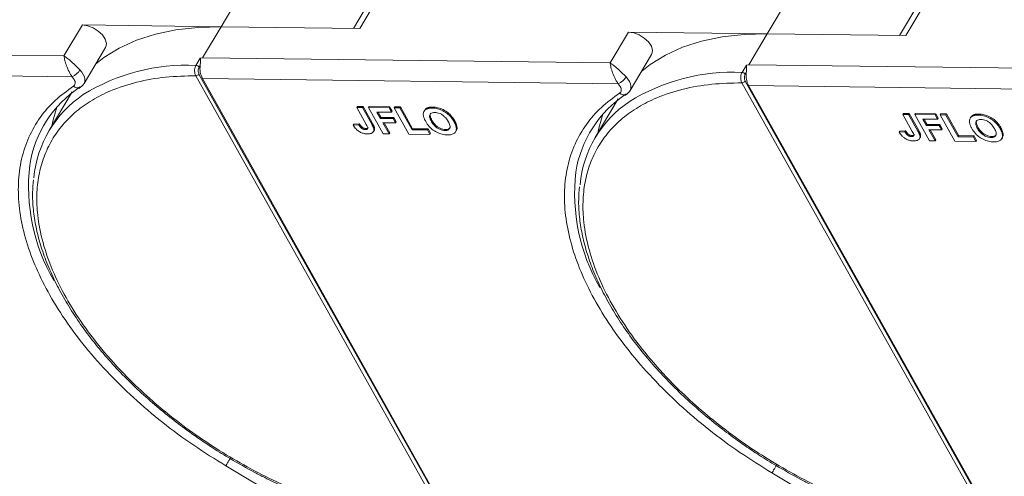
# Model space of a CAD drawing. Header units: millimetres. Extents: x -1637 to 445, y 81 to 1539.
# Tile 30 of 52: x -363 to -266, y 1346 to 1390. Entities that reach past the tile are written whole.
import ezdxf

# ---------------------------------------------------------------- set-up
doc = ezdxf.new("R2010")
doc.units = ezdxf.units.MM

msp = doc.modelspace()

# ---------------------------------------------------------------- linework, layer by layer
at = {"color": 7, "linetype": 'Continuous', "lineweight": 15}
for p, q in [((-341.164, 1393.293), (-343.275, 1389.744)), ((-328.365, 1392.754), (-330.255, 1389.576)), ((-329.644, 1389.568), (-327.533, 1393.117)), ((-287.487, 1392.602), (-289.598, 1389.053)), ((-274.688, 1392.063), (-276.578, 1388.885)), ((-275.967, 1388.877), (-273.857, 1392.426)), ((-356.905, 1389.919), (-358.715, 1386.877)), ((-343.275, 1389.744), (-356.905, 1389.919)), ((-345.084, 1386.702), (-343.275, 1389.744)), ((-343.275, 1389.744), (-329.644, 1389.568)), ((-303.229, 1389.228), (-305.038, 1386.186)), ((-289.598, 1389.053), (-303.229, 1389.228)), ((-291.407, 1386.011), (-289.598, 1389.053)), ((-289.598, 1389.053), (-275.967, 1388.877)), ((-358.715, 1386.877), (-398.761, 1387.393)), ((-356.743, 1384.16), (-354.632, 1387.709)), ((-303.066, 1383.469), (-300.955, 1387.018)), ((-345.744, 1385.943), (-345.314, 1386.665)), ((-345.435, 1385.76), (-345.324, 1385.947)), ((-345.314, 1386.665), (-345.084, 1386.702)), ((-305.038, 1386.186), (-345.084, 1386.702)), ((-292.067, 1385.252), (-291.638, 1385.975)), ((-291.638, 1385.975), (-291.407, 1386.011)), ((-251.361, 1385.495), (-291.407, 1386.011)), ((-398.787, 1385.349), (-357.907, 1384.823)), ((-320.958, 1340.66), (-345.756, 1384.921)), ((-320.646, 1340.835), (-345.444, 1385.096)), ((-291.758, 1385.069), (-291.647, 1385.256)), ((-357.712, 1384.565), (-357.907, 1384.823)), ((-345.11, 1384.658), (-304.23, 1384.132)), ((-345.11, 1384.658), (-320.889, 1341.425)), ((-304.035, 1383.874), (-304.23, 1384.132)), ((-267.281, 1339.969), (-292.079, 1384.23)), ((-266.969, 1340.144), (-291.767, 1384.405)), ((-291.434, 1383.967), (-250.553, 1383.441)), ((-291.434, 1383.967), (-267.212, 1340.734)), ((-357.91, 1383.348), (-360.171, 1379.546)), ((-357.263, 1383.659), (-357.079, 1383.787)), ((-303.586, 1382.968), (-303.402, 1383.096)), ((-304.233, 1382.657), (-306.495, 1378.855)), ((-329.883, 1381.907), (-329.943, 1381.806)), ((-329.01, 1380.14), (-329.943, 1381.806)), ((-329.943, 1381.806), (-329.376, 1381.799)), ((-329.883, 1381.907), (-329.316, 1381.9)), ((-329.316, 1381.9), (-329.376, 1381.799)), ((-329.376, 1381.799), (-328.467, 1380.176)), ((-329.316, 1381.9), (-328.407, 1380.278)), ((-328.711, 1381.892), (-328.771, 1381.791)), ((-327.329, 1379.218), (-328.771, 1381.791)), ((-328.771, 1381.791), (-326.767, 1381.765)), ((-328.711, 1381.892), (-326.707, 1381.867)), ((-326.527, 1381.336), (-327.963, 1381.355)), ((-327.963, 1381.355), (-327.612, 1380.728)), ((-327.845, 1381.353), (-327.552, 1380.829)), ((-326.707, 1381.867), (-326.767, 1381.765)), ((-326.767, 1381.765), (-326.527, 1381.336)), ((-326.707, 1381.867), (-326.466, 1381.438)), ((-326.466, 1381.438), (-326.527, 1381.336)), ((-326.215, 1381.86), (-326.275, 1381.759)), ((-324.834, 1379.185), (-326.275, 1381.759)), ((-326.275, 1381.759), (-325.708, 1381.752)), ((-326.215, 1381.86), (-325.648, 1381.853)), ((-325.648, 1381.853), (-325.708, 1381.752)), ((-325.708, 1381.752), (-324.507, 1379.607)), ((-325.648, 1381.853), (-324.446, 1379.708)), ((-323.262, 1381.532), (-323.322, 1381.431)), ((-323.021, 1381.752), (-323.082, 1381.65)), ((-322.457, 1381.845), (-322.517, 1381.743)), ((-276.206, 1381.217), (-276.266, 1381.115)), ((-275.333, 1379.45), (-276.266, 1381.115)), ((-276.266, 1381.115), (-275.699, 1381.108)), ((-276.206, 1381.217), (-275.639, 1381.209)), ((-275.639, 1381.209), (-275.699, 1381.108)), ((-275.699, 1381.108), (-274.79, 1379.486)), ((-275.639, 1381.209), (-274.73, 1379.587)), ((-275.034, 1381.201), (-275.094, 1381.1)), ((-273.652, 1378.527), (-275.094, 1381.1)), ((-275.094, 1381.1), (-273.09, 1381.074)), ((-275.034, 1381.201), (-273.03, 1381.176)), ((-273.03, 1381.176), (-273.09, 1381.074)), ((-273.09, 1381.074), (-272.85, 1380.645)), ((-273.03, 1381.176), (-272.79, 1380.747)), ((-272.538, 1381.169), (-272.599, 1381.068)), ((-271.157, 1378.495), (-272.599, 1381.068)), ((-272.599, 1381.068), (-272.031, 1381.061)), ((-272.538, 1381.169), (-271.971, 1381.162)), ((-271.971, 1381.162), (-272.031, 1381.061)), ((-272.031, 1381.061), (-270.83, 1378.916)), ((-271.971, 1381.162), (-270.77, 1379.018)), ((-269.345, 1381.061), (-269.405, 1380.959)), ((-268.78, 1381.154), (-268.84, 1381.052)), ((-330.226, 1380.176), (-330.287, 1380.074)), ((-329.738, 1380.1), (-330.287, 1380.074)), ((-330.226, 1380.176), (-329.678, 1380.202)), ((-329.678, 1380.202), (-329.738, 1380.1)), ((-328.407, 1380.278), (-328.467, 1380.176)), ((-327.552, 1380.829), (-327.612, 1380.728)), ((-327.612, 1380.728), (-326.364, 1380.712)), ((-327.552, 1380.829), (-326.304, 1380.813)), ((-326.124, 1380.283), (-327.372, 1380.299)), ((-327.372, 1380.299), (-326.762, 1379.21)), ((-327.254, 1380.297), (-326.702, 1379.312)), ((-326.304, 1380.813), (-326.364, 1380.712)), ((-326.364, 1380.712), (-326.124, 1380.283)), ((-326.304, 1380.813), (-326.064, 1380.384)), ((-326.064, 1380.384), (-326.124, 1380.283)), ((-322.606, 1380.436), (-322.546, 1380.537)), ((-320.312, 1380.503), (-320.372, 1380.402)), ((-272.85, 1380.645), (-274.287, 1380.664)), ((-274.287, 1380.664), (-273.935, 1380.037)), ((-274.169, 1380.662), (-273.875, 1380.138)), ((-273.875, 1380.138), (-273.935, 1380.037)), ((-273.935, 1380.037), (-272.688, 1380.021)), ((-273.875, 1380.138), (-272.627, 1380.122)), ((-272.79, 1380.747), (-272.85, 1380.645)), ((-272.627, 1380.122), (-272.688, 1380.021)), ((-272.627, 1380.122), (-272.387, 1379.693)), ((-269.585, 1380.842), (-269.646, 1380.74)), ((-329.422, 1379.88), (-329.482, 1379.779)), ((-329.038, 1379.735), (-329.099, 1379.633)), ((-328.294, 1379.424), (-328.234, 1379.526)), ((-328.197, 1379.789), (-328.257, 1379.688)), ((-326.762, 1379.21), (-327.329, 1379.218)), ((-326.762, 1379.21), (-326.702, 1379.312)), ((-322.754, 1379.159), (-324.834, 1379.185)), ((-324.446, 1379.708), (-324.507, 1379.607)), ((-324.507, 1379.607), (-322.994, 1379.588)), ((-324.446, 1379.708), (-322.934, 1379.689)), ((-322.934, 1379.689), (-322.994, 1379.588)), ((-322.994, 1379.588), (-322.754, 1379.159)), ((-322.934, 1379.689), (-322.694, 1379.26)), ((-322.754, 1379.159), (-322.694, 1379.26)), ((-321.211, 1379.634), (-321.271, 1379.533)), ((-320.221, 1379.42), (-320.161, 1379.522)), ((-276.55, 1379.485), (-276.61, 1379.384)), ((-276.061, 1379.409), (-276.61, 1379.384)), ((-276.55, 1379.485), (-276.001, 1379.511)), ((-276.001, 1379.511), (-276.061, 1379.409)), ((-275.745, 1379.19), (-275.805, 1379.088)), ((-274.73, 1379.587), (-274.79, 1379.486)), ((-274.52, 1379.099), (-274.581, 1378.997)), ((-272.447, 1379.592), (-273.695, 1379.608)), ((-273.695, 1379.608), (-273.085, 1378.519)), ((-273.577, 1379.607), (-273.025, 1378.621)), ((-272.688, 1380.021), (-272.447, 1379.592)), ((-272.387, 1379.693), (-272.447, 1379.592)), ((-268.929, 1379.745), (-268.869, 1379.846)), ((-266.635, 1379.812), (-266.696, 1379.711)), ((-275.362, 1379.044), (-275.422, 1378.942)), ((-274.618, 1378.734), (-274.557, 1378.835)), ((-273.085, 1378.519), (-273.652, 1378.527)), ((-273.085, 1378.519), (-273.025, 1378.621)), ((-269.077, 1378.468), (-271.157, 1378.495)), ((-270.77, 1379.018), (-270.83, 1378.916)), ((-270.83, 1378.916), (-269.318, 1378.897)), ((-270.77, 1379.018), (-269.257, 1378.998)), ((-269.257, 1378.998), (-269.318, 1378.897)), ((-269.318, 1378.897), (-269.077, 1378.468)), ((-269.257, 1378.998), (-269.017, 1378.569)), ((-269.077, 1378.468), (-269.017, 1378.569)), ((-267.534, 1378.943), (-267.595, 1378.842)), ((-266.545, 1378.729), (-266.484, 1378.831)), ((-335.858, 1342.415), (-342.807, 1346.548)), ((-282.181, 1341.724), (-289.13, 1345.857))]:
    msp.add_line(p, q, dxfattribs=at)
at = {"color": 7, "linetype": 'Continuous', "lineweight": 15, "flags": 128}
for points in [[(-354.632, 1387.709), (-354.606, 1387.757), (-354.545, 1388.109), (-354.66, 1388.517), (-354.938, 1388.937), (-355.351, 1389.325), (-355.852, 1389.639), (-356.39, 1389.844), (-356.905, 1389.919)], [(-355.608, 1386.068), (-354.79, 1386.709), (-353.279, 1387.646), (-351.585, 1388.417), (-349.722, 1389.016), (-347.705, 1389.439), (-345.55, 1389.682), (-343.275, 1389.744)], [(-300.955, 1387.018), (-300.93, 1387.066), (-300.868, 1387.418), (-300.983, 1387.826), (-301.262, 1388.247), (-301.674, 1388.634), (-302.176, 1388.948), (-302.713, 1389.153), (-303.229, 1389.228)], [(-301.931, 1385.377), (-301.114, 1386.019), (-299.602, 1386.955), (-297.908, 1387.726), (-296.045, 1388.326), (-294.028, 1388.748), (-291.873, 1388.992), (-289.598, 1389.053)], [(-357.145, 1385.494), (-356.959, 1385.275), (-356.813, 1385.05), (-356.713, 1384.827), (-356.661, 1384.611), (-356.659, 1384.409), (-356.708, 1384.228), (-356.743, 1384.16)], [(-303.469, 1384.803), (-303.282, 1384.584), (-303.136, 1384.36), (-303.036, 1384.136), (-302.984, 1383.92), (-302.983, 1383.718), (-303.031, 1383.537), (-303.066, 1383.469)], [(-359.417, 1381.842), (-359.818, 1380.47), (-359.922, 1379.966)], [(-305.74, 1381.151), (-306.141, 1379.779), (-306.245, 1379.275)], [(-342.807, 1346.548), (-342.759, 1346.627), (-342.702, 1346.724), (-342.637, 1346.832), (-342.568, 1346.95), (-342.495, 1347.071), (-342.423, 1347.192), (-342.38, 1347.266)], [(-289.13, 1345.857), (-289.082, 1345.937), (-289.025, 1346.033), (-288.961, 1346.141), (-288.891, 1346.259), (-288.819, 1346.38), (-288.747, 1346.501), (-288.685, 1346.605)]]:
    msp.add_lwpolyline(points, dxfattribs=at)
at = {"color": 7, "linetype": 'Continuous', "lineweight": 15}
for centre, radius, start, end in [((-346.655, 1366.676), 19.289, 87.29227, 121.83149), ((-345.765, 1385.555), 0.388, 31.84251, 86.94255), ((-343.159, 1385.644), 2.187, 172.04295, 206.79404), ((-358.607, 1386.385), 1.712, 294.14971, 328.65097), ((-345.768, 1385.31), 0.389, 271.86957, 326.65022), ((-292.979, 1365.985), 19.289, 87.29227, 121.83149), ((-292.088, 1384.865), 0.388, 31.84251, 86.94255), ((-289.482, 1384.953), 2.187, 172.04295, 206.79404), ((-304.93, 1385.694), 1.712, 294.14971, 328.65097), ((-292.092, 1384.619), 0.389, 271.86957, 326.65022), ((-350.932, 1374.402), 11.283, 123.39574, 171.14243), ((-350.639, 1373.876), 11.078, 123.96754, 174.74389), ((-357.374, 1384.319), 0.592, 225.54062, 298.59397), ((-297.255, 1373.711), 11.283, 123.39574, 171.14243), ((-303.697, 1383.628), 0.592, 225.54062, 298.59397), ((-296.962, 1373.185), 11.078, 123.96754, 174.74389), ((-343.654, 1374.042), 18.545, 173.50833, 209.95487), ((-289.977, 1373.351), 18.545, 173.50833, 209.95487)]:
    msp.add_arc(centre, radius, start, end, dxfattribs=at)
for points, knots in [([(-358.715, 1386.877), (-358.6, 1386.803), (-358.372, 1386.657), (-357.97, 1386.316), (-357.545, 1385.911), (-357.279, 1385.633), (-357.145, 1385.494)], [0, 0, 0, 0, 0.251308, 0.500635, 0.750187, 1, 1, 1, 1]), ([(-357.907, 1384.823), (-357.961, 1384.9), (-358.072, 1385.055), (-358.27, 1385.418), (-358.477, 1385.903), (-358.647, 1386.457), (-358.692, 1386.737), (-358.715, 1386.877)], [0, 0, 0, 0, 0.124054, 0.250838, 0.49978, 0.748665, 1, 1, 1, 1]), ([(-345.756, 1384.921), (-345.777, 1384.965), (-345.819, 1385.051), (-345.857, 1385.203), (-345.874, 1385.356), (-345.872, 1385.545), (-345.836, 1385.758), (-345.773, 1385.884), (-345.744, 1385.943)], [0, 0, 0, 0, 0.152956, 0.297992, 0.435105, 0.564288, 0.797856, 1, 1, 1, 1]), ([(-345.314, 1386.665), (-345.313, 1386.666), (-345.312, 1386.666), (-345.309, 1386.665), (-345.305, 1386.661), (-345.301, 1386.639), (-345.305, 1386.538), (-345.306, 1386.343), (-345.307, 1386.111), (-345.321, 1385.974), (-345.324, 1385.947)], [0, 0, 0, 0, 0.003793, 0.007579, 0.014093, 0.034497, 0.13062, 0.51526, 0.901442, 1, 1, 1, 1]), ([(-305.038, 1386.186), (-304.923, 1386.113), (-304.695, 1385.966), (-304.293, 1385.625), (-303.869, 1385.22), (-303.602, 1384.942), (-303.469, 1384.803)], [0, 0, 0, 0, 0.2513081, 0.5006346, 0.7501865, 1, 1, 1, 1]), ([(-304.23, 1384.132), (-304.285, 1384.209), (-304.395, 1384.364), (-304.594, 1384.727), (-304.801, 1385.212), (-304.971, 1385.766), (-305.015, 1386.046), (-305.038, 1386.186)], [0, 0, 0, 0, 0.1240537, 0.2508378, 0.4997796, 0.7486646, 1, 1, 1, 1]), ([(-291.638, 1385.975), (-291.637, 1385.975), (-291.635, 1385.975), (-291.632, 1385.974), (-291.628, 1385.97), (-291.624, 1385.948), (-291.628, 1385.847), (-291.63, 1385.652), (-291.631, 1385.42), (-291.645, 1385.284), (-291.647, 1385.256)], [0, 0, 0, 0, 0.003793, 0.007579, 0.014093, 0.034497, 0.13062, 0.51526, 0.901442, 1, 1, 1, 1]), ([(-320.958, 1340.66), (-322.006, 1340.712), (-324.134, 1340.818), (-327.561, 1341.407), (-330.869, 1342.26), (-333.974, 1343.316), (-336.825, 1344.486), (-339.658, 1345.853), (-342.443, 1347.408), (-345.13, 1349.124), (-347.673, 1350.972), (-350.05, 1352.927), (-352.442, 1355.16), (-354.758, 1357.665), (-356.867, 1360.399), (-358.576, 1363.116), (-359.908, 1365.828), (-360.855, 1368.546), (-361.333, 1371.028), (-361.425, 1373.231), (-361.22, 1375.153), (-360.726, 1376.962), (-359.936, 1378.633), (-358.867, 1380.139), (-357.535, 1381.452), (-355.963, 1382.565), (-354.004, 1383.555), (-351.612, 1384.336), (-348.8, 1384.844), (-346.76, 1384.896), (-345.756, 1384.921)], [0, 0, 0, 0, 0.038845, 0.078883, 0.12003, 0.152186, 0.184338, 0.217171, 0.25, 0.282833, 0.315662, 0.347818, 0.37997, 0.421121, 0.461157, 0.5, 0.538846, 0.578883, 0.62003, 0.652186, 0.684338, 0.717171, 0.75, 0.782833, 0.815662, 0.847818, 0.87997, 0.921121, 0.961156, 1, 1, 1, 1]), ([(-345.444, 1385.096), (-345.465, 1385.145), (-345.508, 1385.242), (-345.525, 1385.429), (-345.503, 1385.615), (-345.458, 1385.712), (-345.435, 1385.76)], [0, 0, 0, 0, 0.250048, 0.499879, 0.74922, 1, 1, 1, 1]), ([(-292.079, 1384.23), (-292.1, 1384.274), (-292.142, 1384.36), (-292.18, 1384.513), (-292.197, 1384.665), (-292.195, 1384.855), (-292.159, 1385.067), (-292.096, 1385.193), (-292.067, 1385.252)], [0, 0, 0, 0, 0.152956, 0.297992, 0.435105, 0.564288, 0.797856, 1, 1, 1, 1]), ([(-291.767, 1384.405), (-291.788, 1384.454), (-291.832, 1384.552), (-291.848, 1384.738), (-291.827, 1384.924), (-291.781, 1385.021), (-291.758, 1385.069)], [0, 0, 0, 0, 0.250048, 0.499879, 0.74922, 1, 1, 1, 1]), ([(-357.712, 1384.565), (-357.68, 1384.498), (-357.615, 1384.361), (-357.604, 1384.171), (-357.656, 1384.006), (-357.745, 1383.933), (-357.788, 1383.896)], [0, 0, 0, 0, 0.245536, 0.5, 0.754464, 1, 1, 1, 1]), ([(-357.099, 1383.811), (-357.065, 1383.828), (-356.917, 1383.901), (-356.826, 1384.045), (-356.757, 1384.155)], [0, 0, 0, 0, 0.236146, 1, 1, 1, 1]), ([(-267.281, 1339.969), (-268.329, 1340.021), (-270.457, 1340.127), (-273.884, 1340.716), (-277.192, 1341.569), (-280.297, 1342.625), (-283.148, 1343.795), (-285.982, 1345.162), (-288.766, 1346.717), (-291.453, 1348.433), (-293.996, 1350.281), (-296.373, 1352.236), (-298.766, 1354.469), (-301.082, 1356.974), (-303.19, 1359.708), (-304.9, 1362.425), (-306.232, 1365.137), (-307.178, 1367.856), (-307.656, 1370.337), (-307.748, 1372.54), (-307.543, 1374.462), (-307.049, 1376.271), (-306.26, 1377.942), (-305.191, 1379.448), (-303.858, 1380.761), (-302.286, 1381.874), (-300.328, 1382.864), (-297.935, 1383.645), (-295.123, 1384.153), (-293.083, 1384.205), (-292.079, 1384.23)], [0, 0, 0, 0, 0.038845, 0.078883, 0.12003, 0.152186, 0.184338, 0.217171, 0.25, 0.282833, 0.315662, 0.347818, 0.37997, 0.421121, 0.461157, 0.5, 0.538846, 0.578883, 0.62003, 0.652186, 0.684338, 0.717171, 0.75, 0.782833, 0.815662, 0.847818, 0.87997, 0.921121, 0.961156, 1, 1, 1, 1]), ([(-342.807, 1346.548), (-343.869, 1347.207), (-346.014, 1348.538), (-349.054, 1350.798), (-351.929, 1353.238), (-354.561, 1355.833), (-356.898, 1358.527), (-358.893, 1361.264), (-360.517, 1363.987), (-361.767, 1366.668), (-362.649, 1369.302), (-363.153, 1371.884), (-363.258, 1374.383), (-362.949, 1376.743), (-362.229, 1378.916), (-361.11, 1380.852), (-359.656, 1382.546), (-358.407, 1383.449), (-357.788, 1383.896)], [0, 0, 0, 0, 0.061038, 0.123312, 0.186438, 0.25, 0.313562, 0.376688, 0.438962, 0.5, 0.561038, 0.623312, 0.686438, 0.75, 0.813562, 0.876688, 0.938962, 1, 1, 1, 1]), ([(-289.13, 1345.857), (-290.192, 1346.516), (-292.337, 1347.847), (-295.378, 1350.107), (-298.252, 1352.547), (-300.884, 1355.143), (-303.221, 1357.836), (-305.216, 1360.573), (-306.84, 1363.296), (-308.09, 1365.977), (-308.972, 1368.611), (-309.476, 1371.193), (-309.581, 1373.692), (-309.272, 1376.052), (-308.552, 1378.225), (-307.433, 1380.161), (-305.979, 1381.855), (-304.73, 1382.758), (-304.112, 1383.205)], [0, 0, 0, 0, 0.061038, 0.123312, 0.186438, 0.25, 0.313562, 0.376688, 0.438962, 0.5, 0.561038, 0.623312, 0.686438, 0.75, 0.813562, 0.876688, 0.938962, 1, 1, 1, 1]), ([(-304.035, 1383.874), (-304.004, 1383.807), (-303.939, 1383.67), (-303.928, 1383.48), (-303.979, 1383.316), (-304.068, 1383.242), (-304.112, 1383.205)], [0, 0, 0, 0, 0.2455359, 0.5, 0.7544641, 1, 1, 1, 1]), ([(-303.423, 1383.12), (-303.388, 1383.137), (-303.24, 1383.21), (-303.15, 1383.354), (-303.08, 1383.465)], [0, 0, 0, 0, 0.236146, 1, 1, 1, 1]), ([(-323.398, 1381.078), (-323.398, 1381.14), (-323.396, 1381.262), (-323.322, 1381.461), (-323.206, 1381.589), (-323.095, 1381.644), (-323.082, 1381.65)], [0, 0, 0, 0, 0.2508959, 0.5021661, 0.9405117, 1, 1, 1, 1]), ([(-323.164, 1380.426), (-323.183, 1380.46), (-323.221, 1380.529), (-323.272, 1380.635), (-323.319, 1380.745), (-323.358, 1380.858), (-323.387, 1380.97), (-323.395, 1381.042), (-323.398, 1381.078)], [0, 0, 0, 0, 0.15395, 0.308181, 0.478699, 0.649961, 0.824203, 1, 1, 1, 1]), ([(-323.259, 1381.53), (-323.204, 1381.606), (-323.141, 1381.693), (-323.035, 1381.745), (-323.021, 1381.752)], [0, 0, 0, 0, 0.874905, 1, 1, 1, 1]), ([(-323.082, 1381.65), (-323.052, 1381.662), (-322.993, 1381.687), (-322.899, 1381.711), (-322.805, 1381.728), (-322.713, 1381.738), (-322.617, 1381.743), (-322.55, 1381.743), (-322.517, 1381.743)], [0, 0, 0, 0, 0.185429, 0.37219, 0.527708, 0.683877, 0.841678, 1, 1, 1, 1]), ([(-323.021, 1381.752), (-322.992, 1381.764), (-322.933, 1381.789), (-322.838, 1381.812), (-322.745, 1381.829), (-322.653, 1381.839), (-322.557, 1381.845), (-322.49, 1381.845), (-322.457, 1381.845)], [0, 0, 0, 0, 0.185429, 0.37219, 0.527708, 0.683877, 0.841678, 1, 1, 1, 1]), ([(-322.606, 1380.436), (-322.642, 1380.504), (-322.734, 1380.678), (-322.802, 1380.923), (-322.753, 1381.134), (-322.615, 1381.263), (-322.436, 1381.311), (-322.312, 1381.313), (-322.269, 1381.314)], [0, 0, 0, 0, 0.1586166, 0.4008637, 0.5730594, 0.7454856, 0.9129852, 1, 1, 1, 1]), ([(-322.546, 1380.537), (-322.582, 1380.606), (-322.675, 1380.78), (-322.732, 1381.018), (-322.722, 1381.185), (-322.675, 1381.228), (-322.674, 1381.229)], [0, 0, 0, 0, 0.274858, 0.694634, 0.993023, 1, 1, 1, 1]), ([(-322.517, 1381.743), (-322.437, 1381.74), (-322.195, 1381.73), (-321.753, 1381.625), (-321.247, 1381.369), (-320.791, 1381.002), (-320.526, 1380.666), (-320.402, 1380.453), (-320.372, 1380.402)], [0, 0, 0, 0, 0.101398, 0.306996, 0.506144, 0.685262, 0.924557, 1, 1, 1, 1]), ([(-322.457, 1381.845), (-322.377, 1381.841), (-322.134, 1381.831), (-321.692, 1381.726), (-321.187, 1381.471), (-320.731, 1381.103), (-320.466, 1380.767), (-320.342, 1380.554), (-320.312, 1380.503)], [0, 0, 0, 0, 0.101398, 0.306996, 0.506144, 0.685262, 0.924557, 1, 1, 1, 1]), ([(-322.269, 1381.314), (-322.188, 1381.309), (-322.024, 1381.298), (-321.748, 1381.208), (-321.482, 1381.058), (-321.208, 1380.818), (-321.048, 1380.597), (-320.963, 1380.45), (-320.946, 1380.422)], [0, 0, 0, 0, 0.160292, 0.321922, 0.490761, 0.657569, 0.933883, 1, 1, 1, 1]), ([(-269.582, 1380.839), (-269.527, 1380.915), (-269.464, 1381.002), (-269.358, 1381.054), (-269.345, 1381.061)], [0, 0, 0, 0, 0.874905, 1, 1, 1, 1]), ([(-269.405, 1380.959), (-269.376, 1380.972), (-269.317, 1380.996), (-269.222, 1381.02), (-269.129, 1381.037), (-269.036, 1381.047), (-268.94, 1381.053), (-268.874, 1381.052), (-268.84, 1381.052)], [0, 0, 0, 0, 0.185429, 0.37219, 0.527708, 0.683877, 0.841678, 1, 1, 1, 1]), ([(-269.345, 1381.061), (-269.315, 1381.073), (-269.256, 1381.098), (-269.162, 1381.121), (-269.068, 1381.138), (-268.976, 1381.148), (-268.88, 1381.154), (-268.813, 1381.154), (-268.78, 1381.154)], [0, 0, 0, 0, 0.185429, 0.37219, 0.527708, 0.683877, 0.841678, 1, 1, 1, 1]), ([(-268.84, 1381.052), (-268.76, 1381.049), (-268.518, 1381.039), (-268.076, 1380.934), (-267.571, 1380.678), (-267.115, 1380.311), (-266.85, 1379.975), (-266.725, 1379.762), (-266.696, 1379.711)], [0, 0, 0, 0, 0.101398, 0.306996, 0.506144, 0.685262, 0.924557, 1, 1, 1, 1]), ([(-268.78, 1381.154), (-268.7, 1381.15), (-268.458, 1381.14), (-268.016, 1381.035), (-267.51, 1380.78), (-267.054, 1380.413), (-266.789, 1380.076), (-266.665, 1379.863), (-266.635, 1379.812)], [0, 0, 0, 0, 0.101398, 0.306996, 0.506144, 0.685262, 0.924557, 1, 1, 1, 1]), ([(-328.895, 1379.205), (-328.976, 1379.209), (-329.159, 1379.218), (-329.472, 1379.304), (-329.777, 1379.475), (-330.074, 1379.738), (-330.203, 1379.942), (-330.287, 1380.074)], [0, 0, 0, 0, 0.155292, 0.353145, 0.543243, 0.704067, 1, 1, 1, 1]), ([(-329.482, 1379.779), (-329.504, 1379.798), (-329.548, 1379.837), (-329.597, 1379.896), (-329.639, 1379.95), (-329.674, 1380), (-329.707, 1380.05), (-329.728, 1380.083), (-329.738, 1380.1)], [0, 0, 0, 0, 0.193806, 0.393127, 0.544069, 0.695412, 0.847613, 1, 1, 1, 1]), ([(-329.678, 1380.202), (-329.667, 1380.184), (-329.646, 1380.15), (-329.611, 1380.097), (-329.573, 1380.043), (-329.529, 1379.988), (-329.481, 1379.932), (-329.442, 1379.898), (-329.422, 1379.88)], [0, 0, 0, 0, 0.155996, 0.312125, 0.480895, 0.650212, 0.823248, 1, 1, 1, 1]), ([(-329.01, 1380.14), (-328.973, 1380.072), (-328.909, 1379.953), (-328.858, 1379.81), (-328.86, 1379.718), (-328.901, 1379.669), (-328.981, 1379.637), (-329.054, 1379.635), (-329.099, 1379.633)], [0, 0, 0, 0, 0.292027, 0.504854, 0.613905, 0.723685, 0.829816, 1, 1, 1, 1]), ([(-328.467, 1380.176), (-328.448, 1380.142), (-328.411, 1380.073), (-328.364, 1379.981), (-328.326, 1379.899), (-328.298, 1379.828), (-328.272, 1379.757), (-328.262, 1379.711), (-328.257, 1379.688)], [0, 0, 0, 0, 0.20827, 0.416707, 0.561481, 0.706573, 0.852825, 1, 1, 1, 1]), ([(-328.407, 1380.278), (-328.388, 1380.244), (-328.35, 1380.175), (-328.304, 1380.083), (-328.266, 1380.001), (-328.238, 1379.93), (-328.212, 1379.859), (-328.202, 1379.813), (-328.197, 1379.789)], [0, 0, 0, 0, 0.20827, 0.416707, 0.561481, 0.706573, 0.852825, 1, 1, 1, 1]), ([(-321.03, 1379.104), (-321.11, 1379.107), (-321.352, 1379.117), (-321.796, 1379.22), (-322.304, 1379.476), (-322.759, 1379.845), (-323.017, 1380.174), (-323.137, 1380.381), (-323.164, 1380.426)], [0, 0, 0, 0, 0.102171, 0.30922, 0.51365, 0.692275, 0.932413, 1, 1, 1, 1]), ([(-321.271, 1379.533), (-321.353, 1379.538), (-321.518, 1379.55), (-321.795, 1379.646), (-322.072, 1379.803), (-322.361, 1380.059), (-322.518, 1380.282), (-322.598, 1380.421), (-322.606, 1380.436)], [0, 0, 0, 0, 0.15971, 0.320429, 0.491074, 0.67705, 0.96629, 1, 1, 1, 1]), ([(-321.211, 1379.634), (-321.293, 1379.64), (-321.458, 1379.651), (-321.735, 1379.748), (-322.012, 1379.905), (-322.301, 1380.16), (-322.457, 1380.383), (-322.537, 1380.523), (-322.546, 1380.537)], [0, 0, 0, 0, 0.15971, 0.320429, 0.491074, 0.67705, 0.96629, 1, 1, 1, 1]), ([(-320.946, 1380.422), (-320.91, 1380.353), (-320.809, 1380.16), (-320.741, 1379.892), (-320.824, 1379.679), (-320.98, 1379.563), (-321.151, 1379.534), (-321.252, 1379.533), (-321.271, 1379.533)], [0, 0, 0, 0, 0.1585903, 0.4472388, 0.6203806, 0.7935748, 0.9612953, 1, 1, 1, 1]), ([(-320.372, 1380.402), (-320.336, 1380.333), (-320.226, 1380.126), (-320.125, 1379.798), (-320.165, 1379.46), (-320.369, 1379.224), (-320.681, 1379.113), (-320.925, 1379.107), (-321.03, 1379.104)], [0, 0, 0, 0, 0.101888, 0.307343, 0.492963, 0.678647, 0.860791, 1, 1, 1, 1]), ([(-320.312, 1380.503), (-320.275, 1380.434), (-320.165, 1380.227), (-320.074, 1379.905), (-320.074, 1379.635), (-320.159, 1379.545), (-320.173, 1379.53)], [0, 0, 0, 0, 0.192169, 0.579672, 0.929764, 1, 1, 1, 1]), ([(-269.722, 1380.388), (-269.721, 1380.449), (-269.719, 1380.571), (-269.645, 1380.77), (-269.529, 1380.898), (-269.418, 1380.953), (-269.405, 1380.959)], [0, 0, 0, 0, 0.2508959, 0.5021661, 0.9405117, 1, 1, 1, 1]), ([(-269.487, 1379.735), (-269.506, 1379.769), (-269.544, 1379.838), (-269.595, 1379.945), (-269.642, 1380.054), (-269.681, 1380.167), (-269.711, 1380.279), (-269.718, 1380.351), (-269.722, 1380.388)], [0, 0, 0, 0, 0.15395, 0.308181, 0.478699, 0.649961, 0.824203, 1, 1, 1, 1]), ([(-268.929, 1379.745), (-268.965, 1379.813), (-269.057, 1379.987), (-269.125, 1380.232), (-269.077, 1380.443), (-268.939, 1380.572), (-268.759, 1380.62), (-268.635, 1380.623), (-268.593, 1380.623)], [0, 0, 0, 0, 0.1586166, 0.4008637, 0.5730594, 0.7454856, 0.9129852, 1, 1, 1, 1]), ([(-268.869, 1379.846), (-268.906, 1379.915), (-268.998, 1380.089), (-269.055, 1380.327), (-269.045, 1380.494), (-268.998, 1380.537), (-268.997, 1380.538)], [0, 0, 0, 0, 0.2748579, 0.6946344, 0.9930226, 1, 1, 1, 1]), ([(-268.593, 1380.623), (-268.511, 1380.618), (-268.347, 1380.607), (-268.072, 1380.517), (-267.805, 1380.367), (-267.532, 1380.128), (-267.371, 1379.906), (-267.286, 1379.759), (-267.27, 1379.731)], [0, 0, 0, 0, 0.1602922, 0.3219224, 0.4907614, 0.6575692, 0.9338827, 1, 1, 1, 1]), ([(-329.099, 1379.633), (-329.124, 1379.634), (-329.174, 1379.637), (-329.248, 1379.654), (-329.317, 1379.678), (-329.375, 1379.707), (-329.431, 1379.74), (-329.465, 1379.766), (-329.482, 1379.779)], [0, 0, 0, 0, 0.202387, 0.410907, 0.557829, 0.709472, 0.853224, 1, 1, 1, 1]), ([(-329.422, 1379.88), (-329.382, 1379.852), (-329.307, 1379.798), (-329.181, 1379.75), (-329.094, 1379.736), (-329.049, 1379.735), (-329.038, 1379.735)], [0, 0, 0, 0, 0.330398, 0.624767, 0.917361, 1, 1, 1, 1]), ([(-329.038, 1379.735), (-328.989, 1379.737), (-328.91, 1379.74), (-328.832, 1379.775), (-328.817, 1379.809), (-328.811, 1379.823)], [0, 0, 0, 0, 0.495374, 0.790754, 1, 1, 1, 1]), ([(-328.257, 1379.688), (-328.253, 1379.624), (-328.245, 1379.497), (-328.337, 1379.344), (-328.54, 1379.219), (-328.761, 1379.21), (-328.895, 1379.205)], [0, 0, 0, 0, 0.20646, 0.413515, 0.645211, 1, 1, 1, 1]), ([(-328.197, 1379.789), (-328.19, 1379.724), (-328.179, 1379.626), (-328.227, 1379.555), (-328.243, 1379.531)], [0, 0, 0, 0, 0.663161, 1, 1, 1, 1]), ([(-320.765, 1379.824), (-320.769, 1379.813), (-320.794, 1379.742), (-320.925, 1379.667), (-321.091, 1379.635), (-321.192, 1379.634), (-321.211, 1379.634)], [0, 0, 0, 0, 0.084934, 0.502415, 0.906703, 1, 1, 1, 1]), ([(-275.218, 1378.514), (-275.299, 1378.518), (-275.482, 1378.527), (-275.795, 1378.613), (-276.101, 1378.784), (-276.397, 1379.047), (-276.526, 1379.251), (-276.61, 1379.384)], [0, 0, 0, 0, 0.155292, 0.353145, 0.543243, 0.704067, 1, 1, 1, 1]), ([(-275.805, 1379.088), (-275.827, 1379.107), (-275.871, 1379.146), (-275.92, 1379.205), (-275.962, 1379.259), (-275.997, 1379.309), (-276.03, 1379.359), (-276.051, 1379.393), (-276.061, 1379.409)], [0, 0, 0, 0, 0.193806, 0.393127, 0.544069, 0.695412, 0.847613, 1, 1, 1, 1]), ([(-276.001, 1379.511), (-275.99, 1379.494), (-275.969, 1379.459), (-275.934, 1379.406), (-275.896, 1379.352), (-275.853, 1379.297), (-275.804, 1379.242), (-275.765, 1379.207), (-275.745, 1379.19)], [0, 0, 0, 0, 0.155996, 0.312125, 0.480895, 0.650212, 0.823248, 1, 1, 1, 1]), ([(-275.422, 1378.942), (-275.447, 1378.944), (-275.497, 1378.946), (-275.572, 1378.963), (-275.64, 1378.987), (-275.698, 1379.016), (-275.754, 1379.05), (-275.788, 1379.075), (-275.805, 1379.088)], [0, 0, 0, 0, 0.202387, 0.410907, 0.557829, 0.709472, 0.853224, 1, 1, 1, 1]), ([(-275.745, 1379.19), (-275.705, 1379.161), (-275.63, 1379.107), (-275.504, 1379.06), (-275.417, 1379.046), (-275.372, 1379.044), (-275.362, 1379.044)], [0, 0, 0, 0, 0.330398, 0.624767, 0.917361, 1, 1, 1, 1]), ([(-275.333, 1379.45), (-275.296, 1379.381), (-275.233, 1379.262), (-275.181, 1379.119), (-275.183, 1379.027), (-275.225, 1378.979), (-275.304, 1378.946), (-275.377, 1378.944), (-275.422, 1378.942)], [0, 0, 0, 0, 0.292027, 0.504854, 0.613905, 0.723685, 0.829816, 1, 1, 1, 1]), ([(-275.362, 1379.044), (-275.312, 1379.046), (-275.233, 1379.049), (-275.156, 1379.084), (-275.14, 1379.118), (-275.134, 1379.132)], [0, 0, 0, 0, 0.495374, 0.790754, 1, 1, 1, 1]), ([(-274.79, 1379.486), (-274.771, 1379.451), (-274.734, 1379.383), (-274.687, 1379.29), (-274.649, 1379.209), (-274.622, 1379.138), (-274.595, 1379.066), (-274.585, 1379.02), (-274.581, 1378.997)], [0, 0, 0, 0, 0.20827, 0.416707, 0.561481, 0.706573, 0.852825, 1, 1, 1, 1]), ([(-274.73, 1379.587), (-274.711, 1379.553), (-274.673, 1379.484), (-274.627, 1379.392), (-274.589, 1379.31), (-274.561, 1379.239), (-274.535, 1379.168), (-274.525, 1379.122), (-274.52, 1379.099)], [0, 0, 0, 0, 0.20827, 0.416707, 0.561481, 0.706573, 0.852825, 1, 1, 1, 1]), ([(-274.52, 1379.099), (-274.513, 1379.033), (-274.503, 1378.935), (-274.551, 1378.864), (-274.567, 1378.841)], [0, 0, 0, 0, 0.663161, 1, 1, 1, 1]), ([(-267.353, 1378.413), (-267.433, 1378.416), (-267.675, 1378.426), (-268.119, 1378.529), (-268.627, 1378.786), (-269.083, 1379.154), (-269.34, 1379.483), (-269.461, 1379.69), (-269.487, 1379.735)], [0, 0, 0, 0, 0.102171, 0.30922, 0.51365, 0.692275, 0.932413, 1, 1, 1, 1]), ([(-267.595, 1378.842), (-267.677, 1378.848), (-267.841, 1378.859), (-268.118, 1378.955), (-268.396, 1379.112), (-268.685, 1379.368), (-268.841, 1379.591), (-268.921, 1379.73), (-268.929, 1379.745)], [0, 0, 0, 0, 0.1597099, 0.3204292, 0.4910735, 0.6770503, 0.9662903, 1, 1, 1, 1]), ([(-267.534, 1378.943), (-267.616, 1378.949), (-267.781, 1378.96), (-268.058, 1379.057), (-268.335, 1379.214), (-268.624, 1379.469), (-268.781, 1379.692), (-268.861, 1379.832), (-268.869, 1379.846)], [0, 0, 0, 0, 0.1597099, 0.3204292, 0.4910735, 0.6770503, 0.9662903, 1, 1, 1, 1]), ([(-267.27, 1379.731), (-267.234, 1379.662), (-267.132, 1379.469), (-267.064, 1379.201), (-267.148, 1378.988), (-267.304, 1378.872), (-267.475, 1378.843), (-267.576, 1378.842), (-267.595, 1378.842)], [0, 0, 0, 0, 0.15859, 0.447239, 0.620381, 0.793575, 0.961295, 1, 1, 1, 1]), ([(-267.088, 1379.134), (-267.093, 1379.122), (-267.117, 1379.051), (-267.248, 1378.976), (-267.414, 1378.944), (-267.515, 1378.943), (-267.534, 1378.943)], [0, 0, 0, 0, 0.084934, 0.502415, 0.906703, 1, 1, 1, 1]), ([(-266.696, 1379.711), (-266.659, 1379.642), (-266.549, 1379.435), (-266.448, 1379.107), (-266.489, 1378.769), (-266.692, 1378.533), (-267.005, 1378.422), (-267.248, 1378.416), (-267.353, 1378.413)], [0, 0, 0, 0, 0.101888, 0.307343, 0.492963, 0.678647, 0.860791, 1, 1, 1, 1]), ([(-266.635, 1379.812), (-266.599, 1379.744), (-266.488, 1379.536), (-266.398, 1379.215), (-266.397, 1378.944), (-266.482, 1378.854), (-266.496, 1378.839)], [0, 0, 0, 0, 0.192169, 0.579672, 0.929764, 1, 1, 1, 1]), ([(-274.581, 1378.997), (-274.577, 1378.934), (-274.568, 1378.806), (-274.66, 1378.653), (-274.863, 1378.528), (-275.084, 1378.519), (-275.218, 1378.514)], [0, 0, 0, 0, 0.20646, 0.413515, 0.645211, 1, 1, 1, 1]), ([(-361.719, 1374.695), (-361.756, 1374.276), (-361.841, 1373.326), (-361.751, 1371.77), (-361.492, 1370.054), (-361.046, 1368.299), (-360.425, 1366.518), (-359.631, 1364.722), (-358.673, 1362.923), (-357.558, 1361.131), (-356.294, 1359.36), (-354.893, 1357.62), (-353.37, 1355.927), (-351.744, 1354.298), (-350.05, 1352.758), (-348.349, 1351.348), (-346.809, 1350.175), (-345.393, 1349.172), (-343.98, 1348.226), (-342.949, 1347.599), (-342.388, 1347.257)], [0, 0, 0, 0, 0.047763, 0.108564, 0.169412, 0.23026, 0.29107, 0.351811, 0.412448, 0.472949, 0.533269, 0.593337, 0.65303, 0.712106, 0.770046, 0.825494, 0.876205, 0.912323, 0.952312, 1, 1, 1, 1]), ([(-308.042, 1374.004), (-308.079, 1373.585), (-308.164, 1372.635), (-308.075, 1371.079), (-307.816, 1369.364), (-307.37, 1367.608), (-306.748, 1365.827), (-305.955, 1364.031), (-304.996, 1362.232), (-303.881, 1360.44), (-302.617, 1358.669), (-301.217, 1356.929), (-299.693, 1355.236), (-298.067, 1353.607), (-296.373, 1352.067), (-294.672, 1350.657), (-293.132, 1349.485), (-291.716, 1348.481), (-290.303, 1347.535), (-289.272, 1346.908), (-288.711, 1346.566)], [0, 0, 0, 0, 0.047763, 0.108564, 0.169412, 0.23026, 0.29107, 0.351811, 0.412448, 0.472949, 0.533269, 0.593337, 0.65303, 0.712106, 0.770046, 0.825494, 0.876205, 0.912323, 0.952312, 1, 1, 1, 1]), ([(-342.388, 1347.257), (-341.583, 1346.794), (-340.455, 1346.144), (-338.754, 1345.272), (-337.296, 1344.571), (-335.544, 1343.806), (-333.699, 1343.081), (-331.768, 1342.412), (-329.785, 1341.82), (-327.776, 1341.32), (-325.762, 1340.923), (-323.764, 1340.641), (-322.06, 1340.481), (-321.051, 1340.466), (-320.677, 1340.46)], [0, 0, 0, 0, 0.1137, 0.159318, 0.234954, 0.313176, 0.396777, 0.483673, 0.573025, 0.664169, 0.756641, 0.850112, 0.944348, 1, 1, 1, 1]), ([(-288.711, 1346.566), (-287.906, 1346.103), (-286.778, 1345.453), (-285.077, 1344.581), (-283.619, 1343.88), (-281.868, 1343.115), (-280.022, 1342.39), (-278.091, 1341.721), (-276.108, 1341.129), (-274.1, 1340.63), (-272.085, 1340.232), (-270.087, 1339.95), (-268.383, 1339.79), (-267.375, 1339.775), (-267, 1339.769)], [0, 0, 0, 0, 0.1137, 0.159318, 0.234954, 0.313176, 0.396777, 0.483673, 0.573025, 0.664169, 0.756641, 0.850112, 0.944348, 1, 1, 1, 1])]:
    msp.add_open_spline(points, degree=3, knots=knots, dxfattribs=at)

doc.saveas('drawing.dxf')
